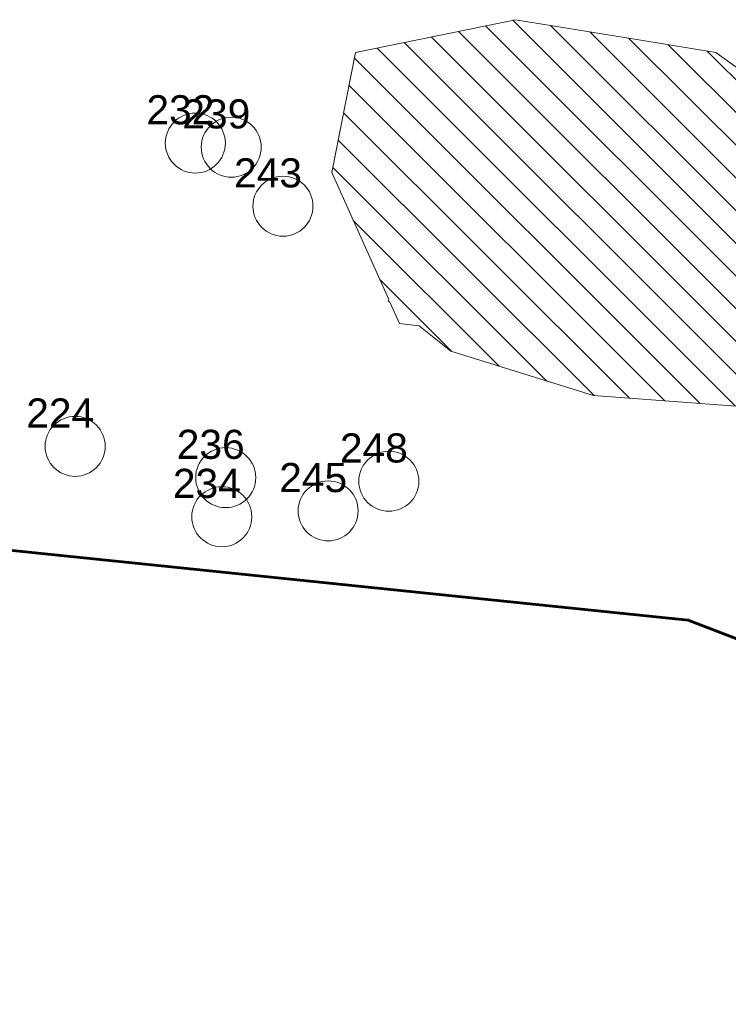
# Model space of a CAD drawing. Header units: metres. Extents: x 179483 to 180084, y 582739 to 582904.
# Tile 37 of 205: x 179760 to 179789, y 582739 to 582780. Entities that reach past the tile are written whole.
import ezdxf

# ---------------------------------------------------------------- set-up
doc = ezdxf.new("R2010")
doc.units = ezdxf.units.M
doc.layers.get('0').update_dxf_attribs({"linetype": 'CONTINUOUS', "lineweight": 9})
for name, color, linetype, lineweight in [('TA - OPSPORINGSGEBIED', 5, 'CONTINUOUS', 60), ('TA - VERDACHT_OBJECT', 1, 'CONTINUOUS', 18), ('TA - VERSTOORD_GEBIED', 30, 'CONTINUOUS', 18), ('TA - VRIJGEGEVEN TOT 4M-MV', 3, 'CONTINUOUS', 18)]:
    doc.layers.add(name, color=color, linetype=linetype, lineweight=lineweight)
doc.styles.get("Standard").update_dxf_attribs({"font": 'arial.ttf'})

# ---------------------------------------------------------------- blocks, each defined once
blk = doc.blocks.new('Object')
at = {"lineweight": 20}
blk.add_circle((0, 0), 1.236, dxfattribs=at)
at = {"color": 7}
blk.add_attdef('1', (-2.48, 0.774), '', height=1.2, dxfattribs=at)

msp = doc.modelspace()

# ---------------------------------------------------------------- hatches: boundary and pattern name
at = {"layer": 'TA - VERSTOORD_GEBIED'}
h = msp.add_hatch(dxfattribs=at)
h.set_pattern_fill('ANSI31', color=256, scale=0.3, angle=90, style=0)
h.paths.add_polyline_path([(179796.773, 582763.928), (179799.868, 582766.019), (179801.412, 582767.062), (179801.37, 582767.097), (179798.89, 582769.1), (179800.733, 582771.913), (179800.345, 582774.823), (179795.689, 582776.181), (179791.421, 582776.278), (179788.317, 582778.509), (179786.312, 582778.839), (179785.145, 582779.031), (179780.072, 582779.867), (179773.475, 582778.509), (179772.505, 582773.562), (179774.845, 582768.331), (179774.894, 582768.223), (179775.287, 582767.343), (179776.099, 582767.254), (179777.4, 582766.208), (179783.278, 582764.372), (179790.625, 582763.821), (179794.895, 582763.912), (179795.27, 582764.238), (179795.774, 582764.134)])

# ---------------------------------------------------------------- linework, layer by layer
at = {"layer": 'TA - OPSPORINGSGEBIED', "linetype": 'ByBlock'}
msp.add_lwpolyline([(179927.254, 582739.281), (179910.33, 582741.118), (179892.488, 582743.086), (179880.091, 582744.857), (179872.022, 582745.382), (179839.253, 582748.908), (179827.371, 582750.072), (179823.319, 582750.458), (179792.149, 582753.211), (179787.18, 582755.119), (179746.815, 582759.279), (179689.127, 582765.465)], dxfattribs=at)
at = {"layer": 'TA - VERSTOORD_GEBIED', "linetype": 'ByBlock'}
for points in [[(179790.625, 582763.821), (179783.278, 582764.372), (179777.4, 582766.208), (179776.099, 582767.254), (179775.287, 582767.343), (179774.894, 582768.223), (179774.829, 582768.274), (179774.845, 582768.331), (179772.505, 582773.562), (179773.475, 582778.509), (179780.072, 582779.867), (179785.145, 582779.031), (179786.312, 582778.839), (179788.317, 582778.509), (179791.421, 582776.278)], [(179791.421, 582776.278), (179788.317, 582778.509), (179786.312, 582778.839), (179785.145, 582779.031), (179780.072, 582779.867), (179773.475, 582778.509), (179772.505, 582773.562), (179774.845, 582768.331), (179774.829, 582768.274), (179774.894, 582768.223), (179775.287, 582767.343), (179776.099, 582767.254), (179777.4, 582766.208), (179783.278, 582764.372), (179790.625, 582763.821)], [(179791.421, 582776.278), (179788.317, 582778.509), (179786.312, 582778.839), (179785.145, 582779.031), (179780.072, 582779.867), (179773.475, 582778.509), (179772.505, 582773.562), (179774.845, 582768.331), (179774.829, 582768.274), (179774.894, 582768.223), (179775.287, 582767.343), (179776.099, 582767.254), (179777.4, 582766.208), (179783.278, 582764.372), (179790.625, 582763.821)]]:
    msp.add_lwpolyline(points, dxfattribs=at)
at = {"layer": 'TA - VRIJGEGEVEN TOT 4M-MV', "linetype": 'ByBlock'}
msp.add_lwpolyline([(179791.421, 582776.278), (179788.317, 582778.509), (179786.312, 582778.839), (179785.145, 582779.031), (179780.072, 582779.867), (179773.475, 582778.509), (179772.505, 582773.562), (179774.845, 582768.331), (179774.829, 582768.274), (179774.894, 582768.223), (179775.287, 582767.343), (179776.099, 582767.254), (179777.4, 582766.208), (179783.278, 582764.372), (179790.625, 582763.821)], dxfattribs=at)
msp.add_lwpolyline([(179791.421, 582776.278), (179788.317, 582778.509), (179786.312, 582778.839), (179785.145, 582779.031), (179780.072, 582779.867), (179773.475, 582778.509), (179772.505, 582773.562), (179774.845, 582768.331), (179774.829, 582768.274), (179774.894, 582768.223), (179775.287, 582767.343), (179776.099, 582767.254), (179777.4, 582766.208), (179783.278, 582764.372), (179790.625, 582763.821)], dxfattribs=at)
at = {"layer": 'TA - VRIJGEGEVEN TOT 4M-MV'}
msp.add_lwpolyline([(179689.127, 582765.465), (179746.815, 582759.279), (179787.18, 582755.119), (179792.149, 582753.211)], dxfattribs=at)

# ---------------------------------------------------------------- block references
at = {"layer": 'TA - VERDACHT_OBJECT', "linetype": 'ByBlock'}
for p, values in [((179766.88, 582774.78), {'1': ' 232'}), ((179768.36, 582774.61), {'1': ' 239'}), ((179770.49, 582772.18), {'1': ' 243'}), ((179761.93, 582762.28), {'1': ' 224'}), ((179768.13, 582760.99), {'1': ' 236'}), ((179774.85, 582760.84), {'1': ' 248'}), ((179772.35, 582759.62), {'1': ' 245'}), ((179767.97, 582759.38), {'1': ' 234'})]:
    msp.add_blockref('Object', p, dxfattribs=at).add_auto_attribs(values)

doc.saveas('drawing.dxf')
